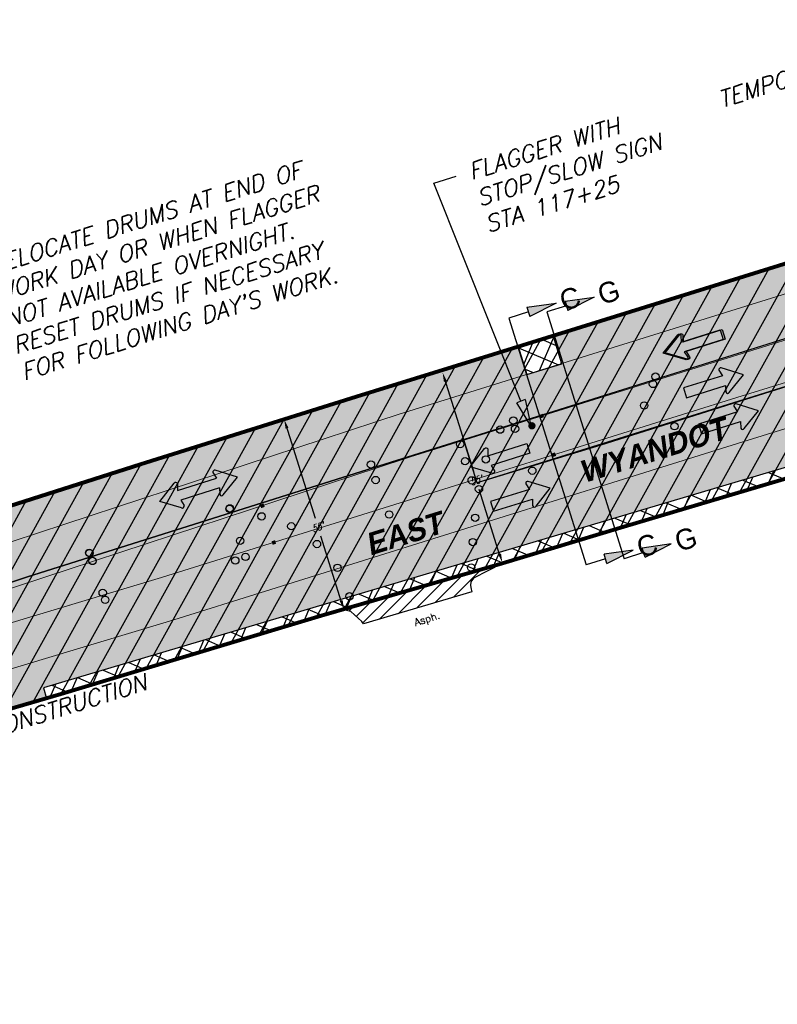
# Model space of a CAD drawing. Header units: feet. Extents: x 0 to 1837476, y 0 to 429622.
# Tile 8 of 33: x 1761880 to 1762086, y 425795 to 426063. Entities that reach past the tile are written whole.
import ezdxf
from ezdxf import colors
from ezdxf.entities.mleader import LeaderData, LeaderLine
from ezdxf.math import Vec2, Vec3

# ---------------------------------------------------------------- set-up
doc = ezdxf.new("R2010")
doc.units = ezdxf.units.FT
doc.header["$MEASUREMENT"] = 0
for name, color, linetype in [('A-DETL-ANNO', 2, 'Continuous'), ('A-PAVEMENT-HATCH', 2, 'Continuous'), ('C-ANNO-TABL-TITL', 4, 'Continuous'), ('C-PAVEMENT-MARKING', 4, 'Continuous'), ('C-PAVEMENT-REFLECTORS', 4, 'Continuous'), ('HATCH', 4, 'Continuous'), ('MOT HATCH PH 1', 4, 'Continuous'), ('MOT HATCH PH 2', 3, 'Continuous'), ('MOT HATCH PH 3', 1, 'Continuous')]:
    doc.layers.add(name, color=color, linetype=linetype)
doc.styles.add('BCI Existing', font='simplex.shx', dxfattribs={"width": 0.75, "oblique": 15, "height": 0.08, "bigfont": 'bigfont.shx'})
doc.styles.add('L100', font='simplex.shx', dxfattribs={"height": 0.1, "bigfont": 'bigfont.shx'})
doc.styles.add('Matchline', font='bold.shx', dxfattribs={"oblique": 10, "height": 0.18})
doc.styles.add('STATION', font='ROMANS.shx', dxfattribs={"oblique": 15})
doc.styles.add('Straight-Normal', font='font30.shx', dxfattribs={"height": 0.14})
pattern_1 = [(61, (0, 0), (-4.919735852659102, 2.727054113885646), [])]
pattern_2 = [(67.00000000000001, (0, 0), (-4.257334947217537, 1.807131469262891), []), (157, (0, 0), (-1.807131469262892, -4.257334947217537), [])]

# ---------------------------------------------------------------- blocks, each defined once
blk = doc.blocks.new('_ClosedFilled')
blk.add_hatch(color=256).paths.add_polyline_path([(-1, 0.1666666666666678), (-1, -0.1666666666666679), (0, 0)])
at = {"color": 0, "linetype": 'ByBlock', "lineweight": -2}
for p, q in [((-1, 0.1666666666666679), (0, 0)), ((-1, 0.1666666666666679), (-1, -0.1666666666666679)), ((0, 0), (-1, -0.1666666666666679))]:
    blk.add_line(p, q, dxfattribs=at)

msp = doc.modelspace()

# ---------------------------------------------------------------- hatches: boundary and pattern name
at = {"layer": 'A-PAVEMENT-HATCH', "transparency": 33554687}
h = msp.add_hatch(dxfattribs=at)
h.set_pattern_fill('ANSI37', color=256, scale=37, angle=22)
h.set_pattern_definition(pattern_2)
h.paths.add_polyline_path([(1762017.989020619, 425966.1683012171), (1762027.541285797, 425969.1270560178), (1762025.174281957, 425976.76886816), (1762015.622016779, 425973.8101133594)])
h = msp.add_hatch(dxfattribs=at)
h.set_pattern_fill('ANSI37', color=256, scale=37, angle=22)
h.set_pattern_definition(pattern_2)
h.paths.add_polyline_path([(1762117.973909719, 425949.6936612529), (1761886.359971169, 425880.9460465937), (1761887.2004987, 425878.0662005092), (1761891.116, 425879.209), (1761923.374049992, 425888.9326377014), (1761955.632099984, 425898.6562754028), (1761968.47, 425902.0309999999), (1762011.287, 425914.758), (1762044.377, 425924.723), (1762118.827426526, 425946.8176381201)])
at = {"layer": 'A-PAVEMENT-HATCH'}
h = msp.add_hatch(dxfattribs=at)
h.set_pattern_fill('ANSI31', color=256, scale=20)
h.set_pattern_definition([(45, (-4.656612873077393e-10, -5.820766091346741e-11), (-1.767766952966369, 1.767766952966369), [])])
h.paths.add_polyline_path([(1761968.47, 425902.031), (1762011.287, 425914.758), (1762003.453, 425910.802), (1762002.706999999, 425909.8090000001), (1762002.639242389, 425908.8126376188), (1762002.789, 425907.786), (1762002.981594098, 425907.089752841), (1761973.501684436, 425898.3104195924), (1761973.032, 425898.9630000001), (1761970.040309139, 425901.7294423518)])
at = {"layer": 'C-PAVEMENT-REFLECTORS', "transparency": 33554687}
h = msp.add_hatch(color=256, dxfattribs=at)
h.dxf.hatch_style = 1
h.paths.add_polyline_path([(1762021.725651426, 425954.2621641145), (1762022.664053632, 425954.5776023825), (1762022.348615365, 425955.5160045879), (1762021.41021316, 425955.2005663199)])
h = msp.add_hatch(color=256, dxfattribs=at)
h.dxf.hatch_style = 1
h.paths.add_polyline_path([(1762025.010259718, 425943.7350863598), (1762025.948661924, 425944.0505246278), (1762025.633223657, 425944.9889268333), (1762024.694821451, 425944.6734885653)])
h = msp.add_hatch(color=256, dxfattribs=at)
h.dxf.hatch_style = 1
h.paths.add_polyline_path([(1761945.672310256, 425929.840649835), (1761946.610712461, 425930.156088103), (1761946.295274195, 425931.0944903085), (1761945.356871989, 425930.7790520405)])
h = msp.add_hatch(color=256, dxfattribs=at)
h.dxf.hatch_style = 1
h.paths.add_polyline_path([(1761948.78843125, 425919.8536367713), (1761949.726833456, 425920.1690750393), (1761949.411395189, 425921.1074772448), (1761948.472992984, 425920.7920389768)])
at = {"layer": 'HATCH', "true_color": 0xe7e8e9, "transparency": 33554457}
h = msp.add_hatch(color=254, dxfattribs=at)
h.dxf.hatch_style = 1
h.paths.add_polyline_path([(1760925.006152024, 425620.9265758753), (1761185.213, 425702.346), (1761203.981, 425711.871), (1761219.393, 425720.268), (1761228.957, 425724.521), (1761251.355, 425731.039), (1761262.522, 425734.031), (1761281.079, 425738.038), (1761281.079, 425736.038), (1761301.079, 425736.038), (1761301.065250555, 425738.7793842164), (1761302.121, 425738.993), (1761312.828544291, 425742.035324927), (1761397.963, 425768.834), (1761466.388225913, 425790.6108577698), (1761562.384358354, 425821.4107790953), (1761699.771, 425868.804), (1761756.385194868, 425888.4197387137), (1761787.451, 425899.26), (1761818.407, 425910.673), (1761825.885197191, 425913.07152287), (1761843.429, 425919.356), (1761874.921899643, 425929.7690272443), (1761912.835280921, 425941.8332986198), (1761971.63, 425960.183), (1762008.945791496, 425971.7418095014), (1762015.622016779, 425973.8101133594), (1762017.989020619, 425966.1683012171), (1762027.541285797, 425969.1270560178), (1762025.174281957, 425976.76886816), (1762028.768, 425977.882), (1762090.655967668, 425997.0758490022), (1762189.794, 426028.222), (1762250.383, 426047.366), (1762305.07698418, 426065.3642135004), (1762391.074940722, 426092.1666583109), (1762413.9871748, 426099.1646079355), (1762414.533758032, 426077.6841821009), (1762424.459161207, 426080.7430046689), (1762423.852793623, 426102.1550634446), (1762489.657, 426122.276), (1762572.10079378, 426147.2370734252), (1762617.670468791, 426162.9352156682), (1762621.840897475, 426154.6673359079), (1762695.763879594, 426176.4043041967), (1762709.464456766, 426180.4145934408), (1762732.509, 426187.641), (1762748.939507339, 426191.7048998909), (1762749.473363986, 426192.0137638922), (1762749.652, 426192.875), (1762747.069294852, 426202.3169939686), (1762894.034, 426247.083), (1763148.561, 426325.283), (1763232.648, 426350.134), (1763489.421786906, 426428.8934664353), (1763677.453, 426490.96), (1763751.881, 426515.71), (1763797.084, 426530.126), (1763811.806, 426535.018), (1763811.753220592, 426534.4193019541), (1763814.466641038, 426527.2336852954), (1763945.110193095, 426567.8042258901), (1763943.182263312, 426574.9027676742), (1763971.62, 426583.3585), (1764000.241, 426591.785), (1764070.843512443, 426612.6494229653), (1764106.35659356, 426623.0025640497), (1764144.307, 426634.013), (1764188.443512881, 426647.0376141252), (1764231.089, 426659.619), (1764240.694240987, 426662.426040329), (1764350.528, 426694.459), (1764373.789, 426701.207), (1764494.759762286, 426738.5513833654), (1764486.299056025, 426737.9011375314), (1764483.373255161, 426738.1750967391), (1764411.122081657, 426715.849490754), (1764408.46347057, 426724.4629584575), (1764402.14810893, 426723.550993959), (1764402.157204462, 426723.572672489), (1764408.468336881, 426724.4737916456), (1764411.123541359, 426715.8743795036), (1764483.372525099, 426738.1823956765), (1764483.369978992, 426738.1823177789), (1764411.124811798, 426715.8759972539), (1764408.469112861, 426724.4753751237), (1764402.158483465, 426723.5769720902), (1764402.895491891, 426725.8928371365), (1764462.813805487, 426744.3502575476), (1764470.581807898, 426740.9676052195), (1764479.361977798, 426738.5513855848), (1764486.294339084, 426737.9135745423), (1764494.816, 426738.576), (1764538.725913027, 426752.2397554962), (1764582.635826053, 426765.9035109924), (1764585.618621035, 426767.4804767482), (1764588.227, 426769.227), (1764591.160694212, 426771.3614661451), (1764594.942363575, 426774.4398324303), (1764597.676455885, 426776.9395362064), (1764600.182141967, 426779.5232235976), (1764601.232208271, 426780.7787639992), (1764604.367032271, 426778.2942361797), (1764608.093824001, 426782.9964721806), (1764604.959, 426785.481), (1764605.338596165, 426785.9932437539), (1764606.529238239, 426787.6277729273), (1764607.437668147, 426788.9221344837), (1764680.186442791, 426810.3313258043), (1764683.061196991, 426809.0390303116), (1764688.044220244, 426807.0978953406), (1764691.025790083, 426806.3132252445), (1764693.246372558, 426805.8966836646), (1764698.127788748, 426805.3912821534), (1764702.24834706, 426805.348875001), (1764710.105708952, 426805.9632516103), (1764723.577733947, 426756.0019299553), (1764683.861, 426750.807), (1764674.277, 426749.276), (1764668.293735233, 426747.2042009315), (1764664.237093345, 426744.8021058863), (1764658.640364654, 426740.796048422), (1764612.562028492, 426725.3145813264), (1764613.171852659, 426723.4096050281), (1764600.25377275, 426719.0693695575), (1764600.146290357, 426719.1123440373), (1764597.441630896, 426719.7201442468), (1764595.239499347, 426720.0405999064), (1764592.852992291, 426720.2170750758), (1764590.97683955, 426720.2274663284), (1764588.481308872, 426720.0508150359), (1764586.698526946, 426719.792442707), (1764585.04315159, 426719.4487388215), (1764668.270037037, 426747.1950561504), (1764664.232886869, 426744.8089427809), (1764658.115, 426740.42), (1764654.447109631, 426737.1485883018), (1764650.996842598, 426733.3098151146), (1764649.571081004, 426731.4337194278), (1764648.177906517, 426729.0407897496), (1764647.642975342, 426727.7016446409), (1764647.001, 426724.985), (1764646.923054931, 426724.3165353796), (1764610.592259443, 426712.1722126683), (1764609.728278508, 426713.3414355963), (1764608.425908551, 426714.6957222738), (1764606.381838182, 426716.3419969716), (1764604.727462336, 426717.3548976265), (1764603.276397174, 426718.0546647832), (1764601.707863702, 426718.5812265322), (1764600.139330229, 426719.1077882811), (1764597.440613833, 426719.7169467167), (1764595.239333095, 426720.038564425), (1764592.853170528, 426720.2152744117), (1764590.977604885, 426720.2243997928), (1764588.482011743, 426720.0487997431), (1764586.70028505, 426719.7903136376), (1764585.040691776, 426719.446911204), (1764584.185, 426719.23), (1764557.367637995, 426711.5841529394), (1764505.627, 426695.61), (1764475.535, 426685.841), (1764471.49094803, 426683.7406214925), (1764466.799662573, 426679.9596016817), (1764419.03251441, 426665.1008763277), (1764406.770829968, 426658.1397736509), (1764399.534636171, 426660.0865954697), (1764388.596964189, 426658.7647929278), (1764475.455482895, 426685.8242308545), (1764471.485130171, 426683.7421056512), (1764465.897, 426679.228), (1764461.641656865, 426674.0768845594), (1764459.525, 426669.207), (1764458.635788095, 426664.9594789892), (1764416.312758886, 426651.6852382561), (1764416.009628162, 426652.3647587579), (1764414.272, 426653.776), (1764410.315, 426657.195), (1764399.496548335, 426660.0788876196), (1764388.569, 426658.755), (1764364.785, 426650.791), (1764273.796312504, 426622.0718921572), (1764244.871, 426613.106), (1764189.788491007, 426596.6081983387), (1764159.694, 426587.441), (1764132.542479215, 426578.8612740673), (1764075.444593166, 426560.8188704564), (1764015.664, 426541.933), (1763999.244627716, 426536.2874871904), (1763991.605, 426533.91), (1763990.949102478, 426534.2620784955), (1763989.876849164, 426539.0203480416), (1763988.191, 426544.53), (1763988.098449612, 426544.6396224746), (1763987.955737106, 426544.6543126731), (1763892.077783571, 426514.8196761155), (1763835.392, 426497.021), (1763828.329572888, 426494.7206875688), (1763830.523, 426487.3), (1763815.999, 426482.978), (1763767.397, 426468.527), (1763691.247, 426445.571), (1763618.359, 426425.062), (1763529.632, 426399.366), (1763519.901133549, 426396.2846455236), (1763401.181382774, 426358.6911139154), (1763385.02553144, 426353.5910730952), (1763346.03, 426341.227), (1763283.392, 426320.384), (1763245.535, 426307.569), (1763161.539, 426279.284), (1763079.022, 426252.537), (1763000.818, 426227.649), (1762959.111, 426214.439), (1762912.324, 426199.707), (1762837.869, 426176.763), (1762757.689, 426150.494), (1762752.905, 426141.251), (1762750.839293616, 426132.4079696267), (1762696.087751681, 426114.7812159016), (1762690.112049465, 426117.6232006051), (1762684.091, 426119.7929999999), (1762675.679259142, 426121.1951755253), (1762667.812, 426120.56), (1762659.566, 426118.562), (1762633.721059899, 426110.4899421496), (1762559.039, 426087.413), (1762532.195, 426079.373), (1762529.377, 426087.902), (1762425.987, 426055.647), (1762426.167367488, 426052.8621729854), (1762398.865999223, 426044.3000920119), (1762400.358, 426040.093), (1762339.249, 426018.759), (1762339.299, 426018.296), (1762319.075, 426012.296), (1762315.19291789, 426022.4935309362), (1762242.144, 425998.274), (1762245.09772444, 425987.6601185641), (1762228.735, 425983.436), (1762191.339, 425970.839), (1762180.602, 425968.216), (1762161.510489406, 425962.3925893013), (1762118.827426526, 425946.8176381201), (1762117.973909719, 425949.6936612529), (1761886.359971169, 425880.9460465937), (1761887.2004987, 425878.0662005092), (1761802.445, 425853.329), (1761698.601376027, 425824.0141163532), (1761645.198, 425808.683), (1761643.564289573, 425814.0905225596), (1761674.31977393, 425823.3823109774), (1761673.452151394, 425826.2541102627), (1761616.016165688, 425808.9016595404), (1761616.883788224, 425806.0298602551), (1761643.563210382, 425814.0901965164), (1761645.19204486, 425808.681206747), (1761636.750917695, 425806.04609071), (1761614.35804594, 425798.7832907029), (1761591.979, 425791.478), (1761589.702, 425799.168), (1761542.29331166, 425785.1297110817), (1761482.736, 425766.418), (1761435.898612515, 425751.7605413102), (1761437.252512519, 425747.443748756), (1761406.555497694, 425737.9327013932), (1761365.593152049, 425725.9715841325), (1761297.292, 425704.261), (1761291.528171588, 425702.5181844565), (1761209.992, 425677.106), (1761096.207, 425641.573), (1761036.888412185, 425623.0545518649), (1760994.7, 425609.883), (1760934.339483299, 425590.9459509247)])
at = {"layer": 'MOT HATCH PH 1', "transparency": 33554687}
h = msp.add_hatch(dxfattribs=at)
h.set_pattern_fill('ANSI31', color=256, scale=45, angle=16)
h.set_pattern_definition(pattern_1)
h.paths.add_polyline_path([(1760925.006152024, 425620.9265758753), (1760985.557, 425639.915), (1761089.084, 425672.354), (1761185.213, 425702.346), (1761203.981, 425711.871), (1761219.393, 425720.268), (1761228.957, 425724.521), (1761251.355, 425731.039), (1761262.522, 425734.0310000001), (1761265.587487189, 425734.7370855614), (1761273.382915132, 425736.3761897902), (1761281.079, 425738.038), (1761288.371828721, 425737.8730324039), (1761295.754238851, 425738.0399422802), (1761302.121, 425738.993), (1761312.828544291, 425742.035324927), (1761397.963, 425768.834), (1761466.388225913, 425790.6108577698), (1761562.476849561, 425821.442685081), (1761633.612, 425845.941), (1761699.771, 425868.804), (1761756.385194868, 425888.4197387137), (1761787.451, 425899.26), (1761818.407, 425910.673), (1761825.885197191, 425913.07152287), (1761843.429, 425919.356), (1761874.921899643, 425929.7690272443), (1761876.376, 425930.243), (1761912.835280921, 425941.8332986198), (1761971.63, 425960.183), (1762008.945791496, 425971.7418095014), (1762090.655967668, 425997.0758490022), (1762100.08, 426000.024), (1762189.794, 426028.2220000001), (1762216.576909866, 426036.6791754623), (1762250.383, 426047.366), (1762300.406, 426063.192), (1762373.166, 426086.863), (1762380.554, 426089.17), (1762391.074940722, 426092.1666583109), (1762489.657, 426122.276), (1762572.10079378, 426147.2370734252), (1762617.670468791, 426162.9352156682), (1762621.840897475, 426154.6673359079), (1762695.763879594, 426176.4043041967), (1762709.464456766, 426180.4145934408), (1762732.509, 426187.641), (1762748.939507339, 426191.7048998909), (1762749.473363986, 426192.0137638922), (1762749.666470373, 426192.8216185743), (1762747.147239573, 426202.0243786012), (1762894.034, 426247.083), (1762945.806, 426262.982), (1762999.552, 426280.004), (1763065.78, 426300.473), (1763148.561, 426325.283), (1763232.648, 426350.134), (1763332.764, 426380.195), (1763367.447, 426390.933), (1763489.421786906, 426428.8934664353), (1763519.376, 426438.205), (1763606.594, 426467.319), (1763677.453, 426490.96), (1763797.084, 426530.126), (1763811.753220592, 426534.4193019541), (1763814.466641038, 426527.2336852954), (1763845.828, 426537.325), (1763889.379812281, 426550.7089263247), (1763945.041845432, 426567.7492498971), (1763943.182263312, 426574.9027676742), (1763971.62, 426583.3585), (1764000.241, 426591.785), (1764070.843512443, 426612.6494229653), (1764144.307, 426634.013), (1764231.089, 426659.619), (1764240.694240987, 426662.426040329), (1764350.528, 426694.459), (1764373.789, 426701.207), (1764381.898874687, 426704.7311897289), (1764394.127, 426713.3079999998), (1764400.554569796, 426720.7803394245), (1764402.895491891, 426725.8928371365), (1764462.813805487, 426744.3502575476), (1764468.194615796, 426741.832210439), (1764472.969, 426740.103), (1764479.361977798, 426738.5513855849), (1764486.294339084, 426737.9135745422), (1764494.816, 426738.5759999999), (1764538.725913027, 426752.2397554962), (1764578.979686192, 426764.7813584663), (1764584.008979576, 426766.5576321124), (1764588.227, 426769.227), (1764592.848665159, 426772.6836293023), (1764598.514314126, 426777.7564714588), (1764603.260048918, 426783.2641756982), (1764607.437668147, 426788.9221344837), (1764680.186442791, 426810.3313258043), (1764688.044220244, 426807.0978953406), (1764694.556142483, 426805.7051283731), (1764699.37731626, 426805.3240874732), (1764703.818839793, 426805.4293146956), (1764709.075633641, 426806.2518185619), (1764713.948709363, 426790.5019059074), (1764602.972, 426756.635), (1764496.032087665, 426722.5248536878), (1764379.063992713, 426685.8427128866), (1764236.376, 426641.55), (1764150.247, 426614.859), (1764084.291, 426594.402), (1763911.504695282, 426544.7026908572), (1763773.82, 426502.639), (1763757.35, 426497.032), (1763688.297, 426475.648), (1763679.659, 426472.195), (1763671.649, 426470.523), (1763610.438, 426451.304), (1763523.402, 426423.643), (1763385.809, 426380.491), (1763337.149, 426365.414), (1763275.166, 426345.839), (1763240.019, 426334.934), (1763153.486, 426307.48), (1763078.079041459, 426283.3076121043), (1763029.615511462, 426267.9462785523), (1762951.922, 426243.787), (1762899.582, 426227.274), (1762828.885, 426205.224), (1762800.221, 426196.494), (1762653.171, 426152.458), (1762549.008, 426119.214), (1762488.905, 426100.604), (1762404.883, 426074.71), (1762384.719, 426068.342), (1762308.138, 426044.328), (1762255.054, 426027.828), (1762197.188, 426009.402), (1762139.229, 425991.713), (1762105.643, 425981.437), (1762034.594, 425959.083), (1761977.851, 425941.336), (1761882, 425911.161), (1761792.779, 425881.427), (1761638.396, 425829.461), (1761586.215, 425811.963), (1761567.607450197, 425805.3213118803), (1761540.483, 425796.689), (1761479.25, 425777.569), (1761402.416, 425753.26), (1761305.532, 425723.165), (1761208.125, 425692.813), (1761092.834, 425656.708), (1760990.154, 425624.588), (1760929.837897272, 425605.6421431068)])
h = msp.add_hatch(color=256, dxfattribs=at)
h.dxf.hatch_style = 1
edge = h.paths.add_edge_path()
edge.add_arc((1762019.365811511, 425952.2362287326), 1, 3.180554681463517e-15, 360)
at = {"layer": 'MOT HATCH PH 2', "transparency": 33554687}
h = msp.add_hatch(dxfattribs=at)
h.set_pattern_fill('ANSI31', color=256, scale=45, angle=16)
h.set_pattern_definition(pattern_1)
h.paths.add_polyline_path([(1760934.339483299, 425590.9459509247), (1760994.132581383, 425609.7054251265), (1761036.888412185, 425623.0545518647), (1761096.207, 425641.5730000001), (1761209.992, 425677.106), (1761291.528171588, 425702.5181844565), (1761297.292, 425704.261), (1761361.88469307, 425724.8398996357), (1761386.73805901, 425732.3565701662), (1761407.085, 425738.034), (1761437.617438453, 425745.7609504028), (1761467.347933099, 425752.8098350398), (1761485.363, 425757.524), (1761496.135446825, 425760.6632637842), (1761507.704350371, 425764.4937832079), (1761526.512196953, 425771.7835121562), (1761533.126471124, 425774.3883446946), (1761537.747608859, 425775.9798210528), (1761546.616153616, 425778.5346069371), (1761553.696, 425780.123), (1761562.982, 425781.599), (1761573.160234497, 425784.9593566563), (1761614.35804594, 425798.7832907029), (1761636.750917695, 425806.04609071), (1761663.786502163, 425814.1837555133), (1761698.601376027, 425824.0141163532), (1761714.346, 425828.408), (1761771.977986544, 425844.6358319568), (1761802.445, 425853.329), (1761891.116, 425879.209), (1761955.632099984, 425898.6562754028), (1762011.287, 425914.758), (1762044.377, 425924.723), (1762120.719, 425947.379), (1762158.956999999, 425961.32), (1762161.510489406, 425962.3925893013), (1762180.602, 425968.216), (1762186.910495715, 425969.8412101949), (1762228.735, 425983.436), (1762240.911, 425986.495), (1762245.083001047, 425987.5735671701), (1762256.783, 425990.912), (1762296.531986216, 426004.5919068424), (1762319.075, 426012.296), (1762339.299, 426018.296), (1762339.249, 426018.759), (1762400.358, 426040.093), (1762401.39, 426037.649), (1762430.035, 426046.465), (1762429.015, 426049.645), (1762426.294, 426050.907), (1762425.987, 426055.647), (1762529.377, 426087.902), (1762532.195, 426079.373), (1762592.498791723, 426097.8225654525), (1762633.721059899, 426110.4899421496), (1762659.566, 426118.562), (1762667.812, 426120.56), (1762675.679259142, 426121.1951755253), (1762684.091, 426119.793), (1762690.112049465, 426117.6232006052), (1762696.087751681, 426114.7812159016), (1762750.839293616, 426132.4079696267), (1762752.905, 426141.251), (1762757.689, 426150.494), (1762837.869, 426176.763), (1762912.324, 426199.707), (1762959.111, 426214.439), (1763000.818, 426227.649), (1763079.022, 426252.537), (1763161.539, 426279.284), (1763245.535, 426307.569), (1763283.392, 426320.384), (1763346.03, 426341.227), (1763385.02553144, 426353.5910730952), (1763401.181382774, 426358.6911139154), (1763519.901133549, 426396.2846455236), (1763529.632, 426399.366), (1763618.359, 426425.062), (1763691.247, 426445.571), (1763767.397, 426468.527), (1763815.999, 426482.978), (1763830.523, 426487.3), (1763837.094, 426486.317), (1763842.309, 426484.123), (1763849.917128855, 426481.7320076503), (1763845.33, 426487.725), (1763841.862, 426490.515), (1763838.1228862, 426493.2760503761), (1763835.857, 426495.028), (1763835.050836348, 426496.3664693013), (1763835.392, 426497.0209999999), (1763851.772970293, 426502.2448495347), (1763877.342, 426510.153), (1763904.057, 426518.52), (1763954.999997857, 426534.4590320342), (1763987.955737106, 426544.6543126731), (1763988.191, 426544.53), (1763989.876849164, 426539.0203480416), (1763990.949102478, 426534.2620784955), (1763991.605, 426533.91), (1763999.244627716, 426536.2874871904), (1764015.664, 426541.933), (1764075.444593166, 426560.8188704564), (1764132.542479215, 426578.8612740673), (1764159.694, 426587.441), (1764189.788491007, 426596.6081983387), (1764244.871, 426613.106), (1764273.796312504, 426622.0718921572), (1764364.785, 426650.791), (1764388.569, 426658.755), (1764399.496548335, 426660.0788876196), (1764410.315, 426657.195), (1764416.009628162, 426652.3647587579), (1764416.312758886, 426651.6852382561), (1764458.635788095, 426664.9594789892), (1764459.525, 426669.207), (1764461.641656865, 426674.0768845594), (1764465.897, 426679.228), (1764471.49094803, 426683.7406214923), (1764475.535, 426685.841), (1764505.627, 426695.61), (1764557.367637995, 426711.5841529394), (1764584.185, 426719.23), (1764585.040691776, 426719.446911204), (1764586.70028505, 426719.7903136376), (1764588.482011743, 426720.0487997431), (1764590.977604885, 426720.2243997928), (1764592.853170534, 426720.2152744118), (1764595.239333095, 426720.038564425), (1764597.440613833, 426719.7169467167), (1764600.139330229, 426719.1077882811), (1764601.707863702, 426718.5812265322), (1764603.276397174, 426718.0546647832), (1764604.727462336, 426717.3548976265), (1764606.381838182, 426716.3419969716), (1764608.425908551, 426714.6957222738), (1764609.192658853, 426713.9334763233), (1764609.728278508, 426713.3414355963), (1764610.592259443, 426712.1722126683), (1764646.923054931, 426724.3165353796), (1764647.001, 426724.985), (1764647.642975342, 426727.7016446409), (1764648.177906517, 426729.0407897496), (1764649.571081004, 426731.4337194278), (1764650.996842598, 426733.3098151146), (1764654.447109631, 426737.1485883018), (1764658.115, 426740.42), (1764664.237093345, 426744.8021058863), (1764668.293735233, 426747.2042009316), (1764674.277, 426749.276), (1764683.861, 426750.807), (1764713.803, 426755.057), (1764723.593858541, 426756.1846434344), (1764717.112763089, 426780.2199384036), (1764607.608, 426745.993), (1764499.344084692, 426712.0353029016), (1764382.037319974, 426676.2949736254), (1764247.123894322, 426634.2825305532), (1764153.099, 426604.858), (1764112.21046867, 426592.2700874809), (1763912.668079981, 426534.0581075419), (1763803.282, 426500.642), (1763716.434382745, 426473.2759797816), (1763638.002, 426448.727), (1763613.427, 426440.677), (1763526.496, 426413.941), (1763389.4, 426370.965), (1763340.332, 426355.341), (1763278.297, 426335.64), (1763242.923, 426324.445), (1763156.755, 426296.79), (1763073.616, 426270.658), (1763032.720250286, 426257.8796734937), (1762988.651, 426244.171), (1762954.014, 426233.118), (1762903.1, 426216.909), (1762832.403, 426194.354), (1762803.296, 426185.15), (1762649.01, 426137.436), (1762552.047, 426107.574), (1762491.014, 426088.201), (1762387.256, 426055.787), (1762311.263, 426031.812), (1762200.462, 425998.041), (1762109.7, 425969.588), (1762004.415891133, 425936.7357692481), (1762000.69955288, 425948.4821372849), (1761977.851, 425941.336), (1761882, 425911.161), (1761792.779, 425881.427), (1761706.122, 425852.278), (1761638.396, 425829.461), (1761586.215, 425811.963), (1761540.483, 425796.689), (1761479.25, 425777.569), (1761402.416, 425753.26), (1761305.532, 425723.165), (1761208.125, 425692.813), (1761092.834, 425656.708), (1760990.154, 425624.588), (1760929.859662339, 425605.5939558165)])
at = {"layer": 'MOT HATCH PH 3', "transparency": 33554687}
h = msp.add_hatch(dxfattribs=at)
h.set_pattern_fill('ANSI31', color=256, scale=45, angle=16)
h.set_pattern_definition(pattern_1)
h.paths.add_polyline_path([(1762000.69955288, 425948.4821372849), (1762034.594, 425959.083), (1762105.643, 425981.437), (1762139.229, 425991.713), (1762197.188, 426009.402), (1762255.054, 426027.828), (1762308.138, 426044.328), (1762384.719, 426068.342), (1762404.883, 426074.71), (1762488.905, 426100.604), (1762549.008, 426119.214), (1762653.171, 426152.458), (1762800.221, 426196.494), (1762828.885, 426205.224), (1762899.582, 426227.274), (1762951.922, 426243.787), (1763029.615511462, 426267.9462785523), (1763078.079041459, 426283.3076121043), (1763153.486, 426307.48), (1763240.019, 426334.934), (1763275.166, 426345.839), (1763337.149, 426365.414), (1763385.809, 426380.491), (1763523.402, 426423.643), (1763610.438, 426451.304), (1763671.649, 426470.523), (1763757.35, 426497.032), (1763773.82, 426502.639), (1763909.694296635, 426543.6074101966), (1764009.552114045, 426572.7386704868), (1764109.409931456, 426601.8699307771), (1764150.247, 426614.859), (1764236.376, 426641.55), (1764379.063992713, 426685.8427128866), (1764496.032087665, 426722.5248536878), (1764579.538, 426749.024), (1764602.972, 426756.635), (1764713.948709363, 426790.5019059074), (1764717.112763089, 426780.2199384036), (1764607.608, 426745.993), (1764581.904, 426738.368), (1764499.344084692, 426712.0353029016), (1764382.037319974, 426676.2949736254), (1764247.123894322, 426634.2825305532), (1764153.099, 426604.858), (1764112.21046867, 426592.2700874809), (1764012.439274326, 426563.1640975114), (1763912.668079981, 426534.0581075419), (1763803.282, 426500.642), (1763759.986, 426486.813), (1763716.434382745, 426473.2759797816), (1763638.002, 426448.727), (1763613.427, 426440.677), (1763526.496, 426413.941), (1763389.4, 426370.965), (1763340.332, 426355.341), (1763278.297, 426335.64), (1763156.755, 426296.79), (1763073.616, 426270.658), (1762994.895, 426245.844), (1762954.014, 426233.118), (1762903.1, 426216.909), (1762832.403, 426194.354), (1762803.296, 426185.15), (1762649.01, 426137.436), (1762552.047, 426107.574), (1762491.014, 426088.201), (1762387.256, 426055.787), (1762311.263, 426031.812), (1762258.591, 426015.767), (1762200.462, 425998.041), (1762146.727, 425981.523), (1762109.7, 425969.588), (1762038.151, 425946.962), (1762004.415891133, 425936.7357692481)])

# ---------------------------------------------------------------- linework, layer by layer
at = {"layer": 'A-DETL-ANNO'}
for p, q in [((1761995.509982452, 425965.2406642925, -519.2537263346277), (1762003.436163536, 425939.8659109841, -519.2537263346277)), ((1761952.39602494, 425952.5155572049, -519.2537263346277), (1761960.322206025, 425927.1408038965, -519.2537263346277)), ((1762010.599856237, 425916.9321761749, -519.2537263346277), (1762004.986582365, 425934.9024241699, -519.2537263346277)), ((1761967.485898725, 425904.2070690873, -519.2537263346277), (1761961.872624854, 425922.1773170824, -519.2537263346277))]:
    msp.add_line(p, q, dxfattribs=at)
for points in [[(1761995.402696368, 425964.186656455, -519.2537263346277), (1761996.198126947, 425964.4351210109, -519.2537263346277), (1761995.05501799, 425966.6971804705, -519.2537263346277)], [(1761952.288738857, 425951.4615493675, -519.2537263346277), (1761953.084169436, 425951.7100139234, -519.2537263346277), (1761951.941060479, 425953.972073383, -519.2537263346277)], [(1762010.164432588, 425917.2531072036, 851.7020372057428), (1762010.959863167, 425917.5015717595, 851.7020372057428), (1762011.307541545, 425914.991047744, 851.7020372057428)], [(1761967.050475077, 425904.5280001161, 851.7020372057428), (1761967.845905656, 425904.7764646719, 851.7020372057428), (1761968.193584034, 425902.2659406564, 851.7020372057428)]]:
    msp.add_solid(points, dxfattribs=at)
at = {"layer": 'A-PAVEMENT-HATCH', "elevation": 850.682}
msp.add_lwpolyline([(1762017.989020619, 425966.1683012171), (1762027.541285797, 425969.1270560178), (1762025.174281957, 425976.76886816), (1762015.622016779, 425973.8101133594)], close=True, dxfattribs=at)
at = {"layer": 'A-PAVEMENT-HATCH'}
msp.add_lwpolyline([(1762117.973909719, 425949.6936612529), (1761886.359971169, 425880.9460465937), (1761887.2004987, 425878.0662005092), (1761891.116, 425879.209), (1761923.374049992, 425888.9326377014), (1761955.632099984, 425898.6562754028), (1761968.47, 425902.0309999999), (1762011.287, 425914.758), (1762044.377, 425924.723), (1762118.827426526, 425946.8176381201), (1762117.973909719, 425949.6936612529)], dxfattribs=at)
at = {"layer": 'A-PAVEMENT-HATCH', "elevation": 851.3990000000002}
msp.add_lwpolyline([(1761968.47, 425902.031), (1762011.287, 425914.758), (1762003.453, 425910.802), (1762002.706999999, 425909.8090000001), (1762002.639242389, 425908.8126376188), (1762002.789, 425907.786), (1762002.981594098, 425907.089752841), (1761973.501684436, 425898.3104195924), (1761973.032, 425898.9630000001), (1761970.040309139, 425901.7294423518), (1761968.47, 425902.0309999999)], dxfattribs=at)
at = {"layer": 'C-PAVEMENT-MARKING', "const_width": 0.2, "elevation": 850.1900000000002}
for points in [[(1762399.48, 426085.026), (1761982.889407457, 425955.2908000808)], [(1762403.048039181, 426073.5687273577), (1761986.457446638, 425943.8335274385)], [(1762406.616078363, 426062.1114547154), (1762075.519283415, 425960.0482173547)], [(1762410.151034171, 426050.6439315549), (1762079.054239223, 425948.5806941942)], [(1762075.519283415, 425960.0482173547), (1761918.297237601, 425910.8891838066)], [(1762079.100384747, 425948.595020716), (1761921.878338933, 425899.4359871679)], [(1761918.297237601, 425910.8891838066), (1761538.859936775, 425796.6304439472)], [(1761921.757288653, 425899.3988380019), (1761542.319987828, 425785.1400981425)]]:
    msp.add_lwpolyline(points, dxfattribs=at)
at = {"layer": 'C-PAVEMENT-MARKING', "const_width": 0.2}
for points in [[(1761535.111023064, 425808.0298143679), (1761982.889407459, 425955.2908000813)], [(1761538.859936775, 425796.6304439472), (1761986.63832117, 425943.8914296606)]]:
    msp.add_lwpolyline(points, dxfattribs=at)
at = {"layer": 'HATCH', "lineweight": 80}
for points in [[(1761312.828544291, 425742.035324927), (1761397.963, 425768.834), (1761466.388225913, 425790.6108577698), (1761562.384358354, 425821.4107790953), (1761699.771, 425868.804), (1761756.385194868, 425888.4197387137), (1761787.451, 425899.26), (1761818.407, 425910.673), (1761825.885197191, 425913.07152287), (1761843.429, 425919.356), (1761874.921899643, 425929.7690272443), (1761912.835280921, 425941.8332986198), (1761971.63, 425960.183), (1762008.945791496, 425971.7418095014), (1762028.768, 425977.882), (1762090.655967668, 425997.0758490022), (1762189.794, 426028.222), (1762250.383, 426047.366), (1762305.07698418, 426065.3642135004), (1762391.074940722, 426092.1666583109), (1762489.657, 426122.276)], [(1762245.09772444, 425987.6601185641), (1762228.735, 425983.436), (1762191.339, 425970.839), (1762180.602, 425968.216), (1762161.510489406, 425962.3925893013), (1762120.719, 425947.379), (1762044.377, 425924.723), (1762011.287, 425914.758), (1761962.013523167, 425900.486394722), (1761955.632099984, 425898.6562754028), (1761923.374049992, 425888.9326377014), (1761891.116, 425879.209), (1761802.445, 425853.329)]]:
    msp.add_lwpolyline(points, dxfattribs=at)
at = {"layer": 'MOT HATCH PH 1'}
for points, elevation in [([(1761305.532, 425723.165), (1761402.416, 425753.26), (1761479.25, 425777.569), (1761540.483, 425796.689), (1761586.215, 425811.963), (1761638.396, 425829.461), (1761668.674, 425839.654), (1761706.122, 425852.278), (1761792.779, 425881.427), (1761882, 425911.161), (1761977.851, 425941.336), (1762034.594, 425959.083), (1762105.643, 425981.437), (1762139.229, 425991.713), (1762197.188, 426009.402), (1762255.054, 426027.828), (1762308.138, 426044.328), (1762384.719, 426068.342), (1762404.883, 426074.71), (1762488.905, 426100.604)], -519.2537263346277), ([(1762018.415662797, 425983.2084905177), (1762013.108756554, 425981.5507995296), (1762034.093989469, 425914.369000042)], -519.2537263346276), ([(1762039.400895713, 425916.0266910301), (1762034.093989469, 425914.369000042)], -519.2537263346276)]:
    msp.add_lwpolyline(points, dxfattribs=dict(at, elevation=elevation))
at = {"layer": 'MOT HATCH PH 1', "elevation": -519.2537263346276}
for points in [[(1762002.529093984, 425941.1023514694), (1762006.472544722, 425946.0695607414, -0.5817760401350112), (1762007.337005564, 425945.9353399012), (1762007.383252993, 425944.1037212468), (1762018.013411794, 425947.4221752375), (1762018.841752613, 425944.7703377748), (1762008.236572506, 425941.4576522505), (1762009.170330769, 425939.9814421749, -0.736529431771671), (1762008.453347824, 425939.3391272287)], [(1762024.376867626, 425935.2318226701), (1762018.307247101, 425937.0713004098, 0.5817760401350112), (1762017.672881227, 425936.4688987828), (1762018.677400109, 425934.9366104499), (1762008.048399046, 425931.6144500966), (1762008.876739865, 425928.9626126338), (1762019.481919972, 425932.2752981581), (1762019.554427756, 425930.5300637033, 0.736529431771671), (1762020.50953507, 425930.4100509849)]]:
    msp.add_lwpolyline(points, format="xyb", close=True, dxfattribs=at)
at = {"layer": 'MOT HATCH PH 1'}
for centre in [(1762052.320896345, 425963.6193448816), (1762014.77129263, 425951.387980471), (1761976.820270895, 425937.4726423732), (1761939.911288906, 425920.9324276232), (1761899.730675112, 425915.4536413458), (1761902.518285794, 425906.8090687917)]:
    msp.add_circle(centre, 1, dxfattribs=at)
at = {"layer": 'MOT HATCH PH 2'}
for p, q in [((1761922.891759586, 425934.6694787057, -519.2537263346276), (1761933.521918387, 425937.9879326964, -519.2537263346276)), ((1761932.517399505, 425939.5202210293, -519.2537263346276), (1761933.521918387, 425937.9879326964, -519.2537263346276)), ((1761939.221385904, 425938.2831449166, -519.2537263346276), (1761933.151765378, 425940.1226226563, -519.2537263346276)), ((1761935.354053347, 425933.4613732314, -519.2537263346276), (1761939.221385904, 425938.2831449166, -519.2537263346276)), ((1761918.037600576, 425931.6681089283, -519.2537263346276), (1761921.981051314, 425936.6353182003, -519.2537263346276)), ((1761922.845512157, 425936.5010973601, -519.2537263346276), (1761922.891759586, 425934.6694787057, -519.2537263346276)), ((1761934.350259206, 425935.3360952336, -519.2537263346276), (1761923.745079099, 425932.0234097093, -519.2537263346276)), ((1761934.32643825, 425935.3266204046, -519.2537263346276), (1761934.398946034, 425933.5813859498, -519.2537263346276)), ((1761923.961854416, 425929.9048846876, -519.2537263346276), (1761918.037600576, 425931.6681089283, -519.2537263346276)), ((1761923.745079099, 425932.0234097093, -519.2537263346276), (1761924.678837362, 425930.5471996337, -519.2537263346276))]:
    msp.add_line(p, q, dxfattribs=at)
for points in [[(1762491.014, 426088.201), (1762387.256, 426055.787), (1762311.263, 426031.812), (1762200.462, 425998.041), (1762109.7, 425969.588), (1762004.415891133, 425936.7357692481), (1762000.69955288, 425948.4821372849), (1761977.851, 425941.336), (1761882, 425911.161), (1761792.779, 425881.427), (1761706.122, 425852.278), (1761638.396, 425829.461), (1761586.215, 425811.963), (1761540.483, 425796.689), (1761479.25, 425777.569), (1761402.416, 425753.26), (1761305.532, 425723.165)], [(1761802.445, 425853.329), (1761891.116, 425879.209), (1761955.632099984, 425898.6562754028), (1762011.287, 425914.758), (1762044.377, 425924.723), (1762120.719, 425947.379), (1762158.956999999, 425961.32), (1762161.510489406, 425962.3925893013), (1762180.602, 425968.216), (1762186.910495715, 425969.8412101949), (1762228.735, 425983.436), (1762240.911, 425986.495)]]:
    msp.add_lwpolyline(points, dxfattribs=at)
at = {"layer": 'MOT HATCH PH 2', "elevation": -519.2537263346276}
for points in [[(1762055.126750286, 425972.0096945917), (1762059.070201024, 425976.9769038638, -0.5817760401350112), (1762059.934661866, 425976.8426830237), (1762059.980909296, 425975.0110643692), (1762070.611068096, 425978.3295183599), (1762071.439408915, 425975.6776808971), (1762060.834228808, 425972.3649953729), (1762061.767987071, 425970.8887852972, -0.736529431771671), (1762061.051004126, 425970.2464703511)], [(1762076.974523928, 425966.1391657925), (1762070.904903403, 425967.9786435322, 0.5817760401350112), (1762070.270537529, 425967.3762419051), (1762071.275056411, 425965.8439535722), (1762060.646055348, 425962.5217932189), (1762061.474396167, 425959.8699557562), (1762072.079576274, 425963.1826412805), (1762072.152084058, 425961.4374068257, 0.736529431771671), (1762073.107191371, 425961.3173941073)]]:
    msp.add_lwpolyline(points, format="xyb", close=True, dxfattribs=at)
at = {"layer": 'MOT HATCH PH 2'}
for centre in [(1762049.915217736, 425957.7390904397), (1762010.710049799, 425951.1941102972), (1762006.822145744, 425943.0905364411), (1762004.944384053, 425935.020963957), (1761937.129543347, 425929.7627583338), (1761945.772331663, 425927.5925339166), (1762003.933352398, 425927.2221274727), (1761953.866201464, 425924.8945493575), (1761960.842966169, 425920.0659310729), (1762003.267317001, 425920.6000635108), (1761898.819954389, 425917.6529398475), (1761938.609444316, 425915.5741492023), (1761966.424312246, 425913.6136401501), (1762002.81144805, 425913.687292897), (1761969.684317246, 425905.8423763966)]:
    msp.add_circle(centre, 1, dxfattribs=at)
for centre, radius, start, end in [((1761933.005829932, 425939.6410877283, -519.2537263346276), 0.5031630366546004, 73.13988251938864, 193.8991586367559), ((1761922.375126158, 425936.3224635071, -519.2537263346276), 0.5031630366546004, 20.79478119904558, 141.5540573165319), ((1761934.895137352, 425933.6697052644, -519.2537263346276), 0.5039902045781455, 190.0926331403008, 335.5835898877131), ((1761924.220596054, 425930.3373877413, -519.2537263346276), 0.5039902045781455, 239.1103499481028, 24.60130669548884)]:
    msp.add_arc(centre, radius, start, end, dxfattribs=at)
at = {"layer": 'MOT HATCH PH 3'}
msp.add_lwpolyline([(1762491.014, 426088.201), (1762387.256, 426055.787), (1762311.263, 426031.812), (1762258.591, 426015.767), (1762200.462, 425998.041), (1762146.727, 425981.523), (1762109.7, 425969.588), (1762038.151, 425946.962), (1762004.415891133, 425936.7357692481), (1762000.69955288, 425948.4821372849), (1762034.594, 425959.083), (1762105.643, 425981.437), (1762139.229, 425991.713), (1762197.188, 426009.402), (1762255.054, 426027.828), (1762308.138, 426044.328), (1762384.719, 426068.342), (1762404.883, 426074.71), (1762488.905, 426100.604)], dxfattribs=at)
at = {"layer": 'MOT HATCH PH 3', "elevation": -519.2537263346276}
for points in [[(1762028.772536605, 425984.906217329), (1762023.465630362, 425983.2485263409), (1762044.450863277, 425916.0667268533)], [(1762049.75776952, 425917.7244178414), (1762044.450863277, 425916.0667268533)]]:
    msp.add_lwpolyline(points, dxfattribs=at)
for points in [[(1762055.661259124, 425972.1210532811), (1762059.604709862, 425977.0882625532, -0.5817760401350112), (1762060.469170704, 425976.954041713), (1762060.515418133, 425975.1224230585), (1762071.145576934, 425978.4408770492), (1762071.973917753, 425975.7890395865), (1762061.368737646, 425972.4763540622), (1762062.302495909, 425971.0001439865, -0.736529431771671), (1762061.585512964, 425970.3578290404)], [(1762081.058539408, 425956.3321623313), (1762074.988918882, 425958.171640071, 0.5817760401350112), (1762074.354553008, 425957.5692384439), (1762075.359071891, 425956.036950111), (1762064.730070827, 425952.7147897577), (1762065.558411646, 425950.0629522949), (1762076.163591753, 425953.3756378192), (1762076.236099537, 425951.6304033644, 0.736529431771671), (1762077.191206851, 425951.510390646)]]:
    msp.add_lwpolyline(points, format="xyb", close=True, dxfattribs=at)
at = {"layer": 'MOT HATCH PH 3'}
for centre in [(1762053.003910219, 425965.6157889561), (1762014.303910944, 425953.6554238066), (1762058.189748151, 425952.1052071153), (1761999.808369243, 425947.2197983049), (1762001.165390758, 425942.5900786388), (1761975.543510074, 425941.6795032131), (1762019.472136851, 425940.0115962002), (1762002.96754045, 425937.3900565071), (1761937.060253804, 425929.6586865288), (1761980.500671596, 425928.1032315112), (1761898.925276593, 425917.6067719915), (1761941.415919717, 425916.5568755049), (1761903.16868905, 425904.8643274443)]:
    msp.add_circle(centre, 1, dxfattribs=at)

# ---------------------------------------------------------------- block references
at = {"layer": 'MOT HATCH PH 1', "yscale": 7.913221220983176}
for p, xscale, zscale, rotation in [((1762025.968964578, 425985.5678765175, -519.2537263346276), 7.913221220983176, 7.913221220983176, 17.3469699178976), ((1762046.954197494, 425918.3860770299, -519.2537263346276), -7.913221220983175, 7.913221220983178, 197.3469699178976)]:
    msp.add_blockref('_ClosedFilled', p, dxfattribs=dict(at, xscale=xscale, zscale=zscale, rotation=rotation))
at = {"layer": 'MOT HATCH PH 3', "yscale": 7.913221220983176}
for p, xscale, zscale, rotation in [((1762036.325838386, 425987.2656033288, -519.2537263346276), 7.913221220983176, 7.913221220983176, 17.3469699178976), ((1762057.311071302, 425920.0838038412, -519.2537263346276), -7.913221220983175, 7.913221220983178, 197.3469699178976)]:
    msp.add_blockref('_ClosedFilled', p, dxfattribs=dict(at, xscale=xscale, zscale=zscale, rotation=rotation))

# ---------------------------------------------------------------- texts
at = {"layer": 'A-DETL-ANNO', "char_height": 1.999999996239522, "attachment_point": 5, "rotation": 17.3469699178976, "style": 'BCI Existing'}
for insert in [(1762004.211372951, 425937.384167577, -519.2537263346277), (1761961.097415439, 425924.6590604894, -519.2537263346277)]:
    msp.add_mtext("\\A1;55'", dxfattribs=dict(at, insert=insert))
at = {"layer": 'A-PAVEMENT-HATCH', "color": 8, "insert": (1761987.101584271, 425899.6282343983, -519.2537263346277), "char_height": 1.999999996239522, "width": 72.9651931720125, "attachment_point": 1, "rotation": 17.4114111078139, "style": 'L100'}
msp.add_mtext('Asph.', dxfattribs=at)
at = {"layer": 'C-ANNO-TABL-TITL', "char_height": 5.999999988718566, "attachment_point": 3, "rotation": 17.282528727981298, "style": 'Matchline'}
for s, insert, width in [('WYANDOT', (1762071.191621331, 425954.6164970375, -519.2537263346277), 55.42233982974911), ('EAST', (1761993.887895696, 425928.9490630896, -519.2537263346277), 26.48904135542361)]:
    msp.add_mtext(s, dxfattribs=dict(at, insert=insert, width=width))
at = {"layer": 'MOT HATCH PH 1', "char_height": 5.60000359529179, "attachment_point": 1, "rotation": 17.346969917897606, "style": 'Straight-Normal'}
for insert in [(1762026.324657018, 425988.7268241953, -519.2537263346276), (1762047.311140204, 425921.5410221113, -519.2537263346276)]:
    msp.add_mtext_dynamic_manual_height_columns('C', width=8.925781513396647, gutter_width=40.00002568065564, heights=[0], dxfattribs=dict(at, insert=insert))
at = {"layer": 'MOT HATCH PH 3', "char_height": 5.60000359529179, "attachment_point": 1, "rotation": 17.346969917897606, "style": 'Straight-Normal'}
for insert in [(1762036.681530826, 425990.4245510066, -519.2537263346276), (1762057.668014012, 425923.2387489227, -519.2537263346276)]:
    msp.add_mtext_dynamic_manual_height_columns('G', width=8.925781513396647, gutter_width=40.00002568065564, heights=[0], dxfattribs=dict(at, insert=insert))

# ---------------------------------------------------------------- leaders
at = {"layer": 'MOT HATCH PH 1'}
ml = msp.add_multileader_mtext('Standard', dxfattribs=at)
ml.set_content('FLAGGER WITH STOP/SLOW SIGN \\PSTA 117+25', color=256, style='STATION')
ml.set_leader_properties()
ml.build(insert=Vec2(0, 0))
ml.multileader.update_dxf_attribs({"dogleg_length": 0.36, "arrow_head_size": 7.200004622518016})
ctx = ml.context
ctx.base_point, ctx.char_height, ctx.arrow_head_size, ctx.landing_gap_size, ctx.plane_origin, ctx.plane_x_axis, ctx.plane_y_axis = Vec3(1761998.77792867, 426020.1782575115, -519.2537263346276), 4.512002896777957, 7.200004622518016, 3.600002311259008, Vec3(1761984.013878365, 426028.8581298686, -519.2537263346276), Vec3(0.9545166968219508, 0.2981574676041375), Vec3(-0.2981574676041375, 0.9545166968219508)
notes = []
notes.append((ctx, [(0, (1, 1, 0), (1761992.619389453, 426018.2545463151, -519.2537263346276), (0.9545166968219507, 0.2981574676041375), 6.451997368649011, [(0, [(1762019.06097679, 425952.2391774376, -519.2537263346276)], 0, [])])]))
ctx.mtext.insert, ctx.mtext.text_direction, ctx.mtext.rotation, ctx.mtext.width, ctx.mtext.flow_direction = Vec3(1762001.541547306, 426023.4050161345, -519.2537263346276), Vec3(0.9545166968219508, 0.2981574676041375), 0.3027617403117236, 80.15593369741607, 5
ml = msp.add_multileader_mtext('Standard', dxfattribs=at)
ml.set_content("RELOCATE DRUMS AT END OF WORK DAY OR WHEN FLAGGER NOT AVAILABLE OVERNIGHT. RESET DRUMS IF NECESSARY FOR FOLLOWING DAY'S WORK.", color=256, style='STATION')
ml.set_leader_properties()
ml.build(insert=Vec2(0, 0))
ml.multileader.update_dxf_attribs({"dogleg_length": 0.36, "arrow_head_size": 7.200004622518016})
ctx = ml.context
ctx.base_point, ctx.char_height, ctx.arrow_head_size, ctx.landing_gap_size, ctx.plane_origin, ctx.plane_x_axis, ctx.plane_y_axis = Vec3(1761868.049629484, 425994.3351120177, -519.2537263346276), 4.512002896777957, 7.200004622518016, 3.600002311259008, Vec3(1761853.285579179, 426003.0149843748, -519.2537263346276), Vec3(0.9545166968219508, 0.2981574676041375), Vec3(-0.2981574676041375, 0.9545166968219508)
notes.append((ctx, [(0, (1, 1, 0), (1761861.891090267, 425992.4114008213, -519.2537263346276), (0.9545166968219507, 0.2981574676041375), 6.451997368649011, [(0, [(1761866.3535369, 425897.0917807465, -519.2537263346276)], 0, [])])]))
ctx.mtext.insert, ctx.mtext.text_direction, ctx.mtext.rotation, ctx.mtext.width, ctx.mtext.flow_direction = Vec3(1761870.81324812, 425997.5618706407, -519.2537263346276), Vec3(0.9545166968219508, 0.2981574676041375), 0.3027617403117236, 109.4235922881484, 5
at = {"layer": 'MOT HATCH PH 2'}
ml = msp.add_multileader_mtext('Standard', dxfattribs=at)
ml.set_content('TEMPORARY CENTERLINE, SOLID', color=256, style='STATION')
ml.set_leader_properties()
ml.build(insert=Vec2(0, 0))
ml.multileader.update_dxf_attribs({"dogleg_length": 0.36, "arrow_head_size": 7.200004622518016})
ctx = ml.context
ctx.base_point, ctx.char_height, ctx.arrow_head_size, ctx.landing_gap_size, ctx.plane_origin, ctx.plane_x_axis, ctx.plane_y_axis = Vec3(1762066.846281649, 426039.3421228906, -519.2537263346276), 4.512002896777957, 7.200004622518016, 3.600002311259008, Vec3(1762060.495134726, 426118.7045161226, -519.2537263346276), Vec3(0.9545166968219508, 0.2981574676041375), Vec3(-0.2981574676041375, 0.9545166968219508)
notes.append((ctx, [(1, (1, 1, 0), (1762181.980157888, 426075.305899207, -519.2537263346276), (-0.9545166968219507, -0.2981574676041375), 6.451997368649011, [(0, [(1762219.894643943, 426016.1105528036, -519.2537263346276)], 0, [])])]))
ctx.mtext.insert, ctx.mtext.text_direction, ctx.mtext.rotation, ctx.mtext.width, ctx.mtext.flow_direction = Vec3(1762069.48177768, 426042.9790512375, -519.2537263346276), Vec3(0.9545166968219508, 0.2981574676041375), 0.3027617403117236, 116.0216870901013, 5
ml = msp.add_multileader_mtext('Standard', dxfattribs=at)
ml.set_content('CENTERLINE OF CONSTRUCTION', color=256, style='STATION')
ml.set_leader_properties()
ml.build(insert=Vec2(0, 0))
ml.multileader.update_dxf_attribs({"dogleg_length": 0.36, "arrow_head_size": 7.200003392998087})
ctx = ml.context
ctx.base_point, ctx.char_height, ctx.arrow_head_size, ctx.landing_gap_size, ctx.plane_origin, ctx.plane_x_axis, ctx.plane_y_axis = Vec3(1761820.509327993, 425853.4033089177, -519.2537263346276), 4.512002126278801, 7.200003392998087, 3.600001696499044, Vec3(1761803.014952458, 425881.7620077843, -519.2537263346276), Vec3(0.9545166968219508, 0.2981574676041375), Vec3(-0.2981574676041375, 0.9545166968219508)
notes.append((ctx, [(0, (1, 1, 0), (1761814.350789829, 425851.4795980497, -519.2537263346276), (0.9545166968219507, 0.2981574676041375), 6.4519962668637, [(0, [(1761804.229586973, 425879.5931421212, -519.2537263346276)], 0, [])])]))
ctx.mtext.insert, ctx.mtext.text_direction, ctx.mtext.rotation, ctx.mtext.flow_direction = Vec3(1761823.272946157, 425856.6300669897, -519.2537263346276), Vec3(0.9545166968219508, 0.2981574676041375), 0.3027617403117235, 5
for ctx, leaders in notes:
    for number, flags, end, landing, length, lines in leaders:
        leader = LeaderData()
        leader.index, (leader.has_last_leader_line, leader.has_dogleg_vector, leader.attachment_direction) = number, flags
        leader.last_leader_point, leader.dogleg_vector, leader.dogleg_length = Vec3(end), Vec3(landing), length
        for number, points, colour, breaks in lines:
            line = LeaderLine()
            line.index, line.vertices, line.color, line.breaks = number, Vec3.list(points), colors.encode_raw_color(colour), breaks
            leader.lines.append(line)
        ctx.leaders.append(leader)

doc.saveas('drawing.dxf')
